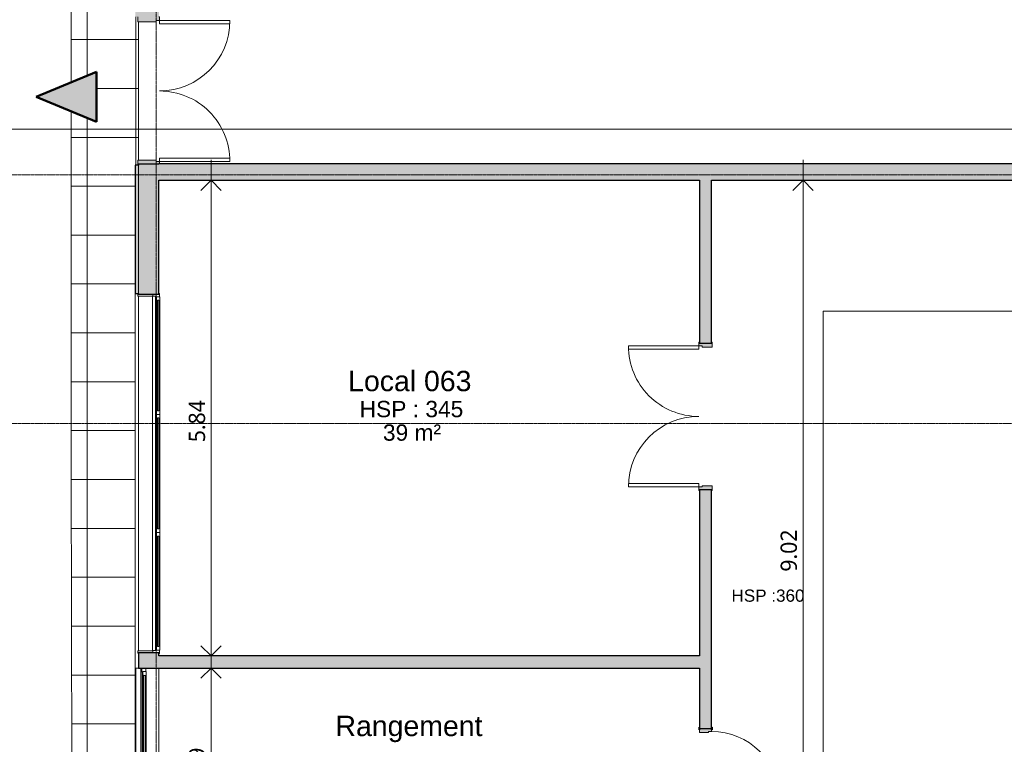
# Model space of a CAD drawing. Header units: millimetres. Extents: x -64334 to 32356, y -11421 to 53741.
# Tile 5 of 71: x -35969 to -23874, y 8873 to 17768. Entities that reach past the tile are written whole.
import ezdxf

# ---------------------------------------------------------------- set-up
doc = ezdxf.new("R2010")
doc.units = ezdxf.units.MM
doc.linetypes.add('Caché', pattern=[7.14375, 4.7625, -2.38125])
doc.linetypes.add('Ligne de quadrillage', pattern=[22.225, 12.7, -3.175, 3.175, -3.175])
for name, color, linetype, lineweight in [('A-ANNO-DIMS', 211, 'Continuous', 9), ('A-ANNO-DIMS-100', 211, 'Continuous', 9), ('A-AREA-IDEN', 2, 'Continuous', 9), ('A-DETL-GENF', 92, 'Continuous', 9), ('A-DETL-HDLN', 90, 'Caché', 9), ('A-DETL-WIDE', 214, 'Continuous', 50), ('A-DOOR', 31, 'Continuous', 9), ('A-DOOR-FRAM', 31, 'Continuous', 9), ('A-FLOR', 192, 'Continuous', 9), ('A-FLOR-PATT', 8, 'Continuous', 9), ('A-GLAZ', 151, 'Continuous', 9), ('A-GLAZ-SILL', 1, 'Continuous', 9), ('A-WALL', 113, 'Continuous', 9), ('G-ANNO-SYMB', 111, 'Continuous', 9), ('G-ANNO-TEXT', 231, 'Continuous', 9), ('S-GRID', 1, 'Continuous', 9)]:
    doc.layers.add(name, color=color, linetype=linetype, lineweight=lineweight)
doc.styles.add('Arial_2', font='arial.ttf', dxfattribs={"height": 200})
doc.styles.add('Arial_4', font='arial.ttf', dxfattribs={"height": 150})
doc.styles.add('Arial_B', font='txt', dxfattribs={"height": 250})
doc.styles.add('Trebuchet MS_B', font='txt', dxfattribs={"height": 200})
doc.dimstyles.new('Cotes_linéaires_rouge_2mm', dxfattribs={"dimscale": 304.8, "dimtxt": 206.190181, "dimasz": 0.410105, "dimexe": 0.82021, "dimexo": 0.0625, "dimgap": 0.065617, "dimtad": 1, "dimlfac": 0.001, "dimrnd": 0.01, "dimzin": 0, "dimdsep": 46, "dimtxsty": 'Trebuchet MS_B', "dimblk1": 'OPEN30', "dimblk2": 'OPEN30', "dimsah": 1, "dimcen": 0.09, "dimdle": 0.82021, "dimazin": 0, "dimtfac": 1, "dimtdec": 4, "dimtix": 1, "dimtmove": 0, "dimatfit": 3, "dimfxl": 1.64042, "dimfxlon": 1, "dimtvp": 1, "dimtolj": 1, "dimtzin": 0, "dimarcsym": 2})

# ---------------------------------------------------------------- blocks, each defined once
blk = doc.blocks.new('3 Vantaux - 190x440-1522890-Niveau 00')
at = {"layer": 'A-GLAZ', "lineweight": 18}
for p, q in [((-2206, 133), (-2208, 131)), ((-2208, 131), (-2208, 125)), ((-2179, 133), (-2206, 133)), ((-2176, 130), (-2179, 133)), ((-2176, -50), (-2176, 130)), ((2179, 133), (2176, 130)), ((2176, 130), (2176, -50)), ((2206, 133), (2179, 133)), ((2208, 131), (2206, 133)), ((-2176, -50), (-2200, -50)), ((-2200, -50), (-2176, -50)), ((-2175, -51), (-2176, -50)), ((-2175, -85), (-2175, -51)), ((-2160, -85), (-2175, -85)), ((-2170, -133), (-2170, -95)), ((-2170, -95), (-2160, -95)), ((-2169, -95), (-2170, -97)), ((-2170, -97), (-2170, -137)), ((-2124, -95), (-2169, -95)), ((-2160, -95), (-2160, -85)), ((-769, -109), (-2126, -109)), ((-2126, -109), (-2126, -125)), ((-2126, -125), (-2126, -109)), ((-2126, -109), (-2120, -109)), ((-2120, -99), (-2124, -95)), ((-2120, -109), (-2120, -99)), ((-771, -95), (-775, -99)), ((-775, -99), (-775, -109)), ((-775, -109), (-769, -109)), ((-727, -95), (-771, -95)), ((-769, -125), (-769, -109)), ((-769, -109), (-769, -125)), ((-725, -97), (-727, -95)), ((-724, -95), (-725, -97)), ((-725, -97), (-725, -137)), ((-725, -137), (-725, -97)), ((-679, -95), (-724, -95)), ((681, -109), (-681, -109)), ((-681, -109), (-681, -125)), ((-681, -125), (-681, -109)), ((-681, -109), (-675, -109)), ((-675, -99), (-679, -95)), ((-675, -109), (-675, -99)), ((679, -95), (675, -99)), ((675, -99), (675, -109)), ((675, -109), (681, -109)), ((724, -95), (679, -95)), ((681, -109), (681, -125)), ((681, -125), (681, -109)), ((725, -97), (724, -95)), ((727, -95), (725, -97)), ((725, -137), (725, -97)), ((725, -97), (725, -137)), ((771, -95), (727, -95)), ((769, -125), (769, -109)), ((769, -109), (775, -109)), ((2126, -109), (769, -109)), ((769, -109), (769, -125)), ((775, -99), (771, -95)), ((775, -109), (775, -99)), ((2124, -95), (2120, -99)), ((2120, -99), (2120, -109)), ((2120, -109), (2126, -109)), ((2168, -95), (2124, -95)), ((2126, -109), (2126, -125)), ((2126, -125), (2126, -109)), ((2175, -85), (2160, -85)), ((2160, -85), (2160, -95)), ((2160, -95), (2170, -95)), ((2170, -97), (2168, -95)), ((2170, -95), (2170, -133)), ((2170, -137), (2170, -97)), ((2176, -50), (2175, -51)), ((2175, -51), (2175, -85)), ((2200, -50), (2176, -50)), ((2176, -50), (2200, -50)), ((-2210, -125), (-2210, -133)), ((-2210, -133), (-2170, -133)), ((-2170, -137), (-2169, -138)), ((-2169, -138), (-2124, -138)), ((-2126, -125), (-769, -125)), ((-2120, -125), (-2126, -125)), ((-2124, -138), (-2120, -134)), ((-2120, -134), (-2120, -125)), ((-769, -125), (-775, -125)), ((-775, -125), (-775, -134)), ((-775, -134), (-771, -138)), ((-771, -138), (-727, -138)), ((-727, -138), (-725, -137)), ((-725, -137), (-724, -138)), ((-724, -138), (-679, -138)), ((-681, -125), (681, -125)), ((-675, -125), (-681, -125)), ((-679, -138), (-675, -134)), ((-675, -134), (-675, -125)), ((681, -125), (675, -125)), ((675, -125), (675, -134)), ((675, -134), (679, -138)), ((679, -138), (724, -138)), ((724, -138), (725, -137)), ((725, -137), (727, -138)), ((727, -138), (771, -138)), ((775, -125), (769, -125)), ((769, -125), (2126, -125)), ((771, -138), (775, -134)), ((775, -134), (775, -125)), ((2126, -125), (2120, -125)), ((2120, -125), (2120, -134)), ((2120, -134), (2124, -138)), ((2124, -138), (2168, -138)), ((2168, -138), (2170, -137)), ((2170, -133), (2210, -133)), ((2210, -133), (2210, -125))]:
    blk.add_line(p, q, dxfattribs=at)
at = {"layer": 'A-GLAZ'}
for p, q in [((2176, -45), (-2176, -45)), ((2160, -85), (-2160, -85)), ((-771, -95), (-2124, -95)), ((-775, -99), (-2120, -99)), ((-724, -95), (-727, -95)), ((679, -95), (-679, -95)), ((-675, -99), (675, -99)), ((727, -95), (724, -95)), ((2124, -95), (771, -95)), ((775, -99), (2120, -99)), ((-2124, -138), (-771, -138)), ((-775, -134), (-2120, -134)), ((-679, -138), (679, -138)), ((-675, -134), (675, -134)), ((771, -138), (2124, -138)), ((775, -134), (2120, -134))]:
    blk.add_line(p, q, dxfattribs=at)
blk = doc.blocks.new('Fenêtre type 1 - 1_9000 x 145cm-1522804-Niveau 00')
at = {"layer": 'A-GLAZ', "lineweight": 18}
for p, q in [((-725, -35), (-685, -35)), ((-680, -85), (-725, -85)), ((-685, -30), (-642, -30)), ((-685, -70), (-685, -30)), ((-685, -35), (-685, -70)), ((-642, -70), (-685, -70)), ((-685, -70), (-675, -70)), ((-675, -80), (-680, -85)), ((-675, -70), (-675, -80)), ((-642, -30), (-635, -37)), ((-635, -63), (-642, -70)), ((-635, -37), (-635, -63)), ((-635, -40), (635, -40)), ((-635, -60), (-635, -40)), ((635, -60), (-635, -60)), ((635, -37), (642, -30)), ((635, -63), (635, -37)), ((635, -40), (635, -60)), ((642, -70), (635, -63)), ((642, -30), (685, -30)), ((685, -70), (642, -70)), ((675, -70), (685, -70)), ((675, -80), (675, -70)), ((680, -85), (675, -80)), ((725, -85), (680, -85)), ((685, -30), (685, -70)), ((685, -35), (725, -35)), ((685, -70), (685, -35))]:
    blk.add_line(p, q, dxfattribs=at)
at = {"layer": 'A-GLAZ'}
for p, q in [((725, -95), (-725, -95)), ((675, -80), (-675, -80)), ((642, -30), (-642, -30)), ((-642, -70), (642, -70)), ((635, -37), (-635, -37)), ((-635, -63), (635, -63))]:
    blk.add_line(p, q, dxfattribs=at)
at = {"layer": 'A-GLAZ-SILL'}
for p, q in [((-723, -95), (-723, -152)), ((723, -152), (723, -95)), ((-725, -167), (-725, -166)), ((-725, -167), (-723, -167)), ((-723, -167), (-725, -167)), ((-723, -152), (-723, -166)), ((-723, -157), (723, -157)), ((-723, -166), (-723, -167)), ((723, -166), (723, -152)), ((723, -167), (723, -166)), ((723, -167), (725, -167)), ((725, -167), (723, -167)), ((725, -166), (725, -167))]:
    blk.add_line(p, q, dxfattribs=at)
blk = doc.blocks.new('Double _R_ - 1_73m x 2_9m-1522803-Niveau 00')
at = {"layer": 'A-DOOR-FRAM'}
h = blk.add_hatch(color=254, dxfattribs=at)
h.paths.add_polyline_path([(-910, 125), (-900, 125), (-900, -125), (-895, -126), (-895, -133), (-865, -133), (-865, -93), (-850, -93), (-850, 133), (-910, 133)])
h.paths.add_polyline_path([(850, 133), (850, -93), (865, -93), (865, -133), (910, -133), (910, -125), (900, -125), (900, 125), (910, 125), (910, 133), (900, 133)])
at = {"layer": 'A-DOOR'}
for p, q in [((-865, -133), (-825, -133)), ((-865, -998), (-865, -133)), ((-825, -133), (-825, -998)), ((865, -133), (825, -133)), ((825, -133), (825, -998)), ((865, -998), (865, -133)), ((-825, -998), (-865, -998)), ((825, -998), (865, -998))]:
    blk.add_line(p, q, dxfattribs=at)
for centre, start, end in [((-865, -133), 270, 360), ((865, -133), 180, 270)]:
    blk.add_arc(centre, 865, start, end, dxfattribs=at)
at = {"layer": 'A-DOOR-FRAM', "lineweight": 18}
for p, q in [((-850, 133), (-910, 133)), ((-850, -93), (-850, 133)), ((910, 133), (850, 133)), ((850, 133), (850, -93)), ((-865, -133), (-865, -93)), ((-865, -93), (-850, -93)), ((850, -93), (865, -93)), ((865, -93), (865, -133)), ((-895, -133), (-865, -133)), ((865, -133), (910, -133)), ((910, -133), (910, -125))]:
    blk.add_line(p, q, dxfattribs=at)
blk = doc.blocks.new('Double _R_ - 1_73m x 2_9m-1414550-Niveau 00')
at = {"layer": 'A-DOOR-FRAM'}
h = blk.add_hatch(color=254, dxfattribs=at)
h.paths.add_polyline_path([(910, 83), (850, 83), (850, -43), (865, -43), (865, -83), (910, -83), (910, -75), (900, -75), (900, 75), (910, 75)])
h.paths.add_polyline_path([(-850, -43), (-850, 83), (-910, 83), (-910, 75), (-900, 75), (-900, -75), (-910, -75), (-910, -83), (-865, -83), (-865, -43)])
at = {"layer": 'A-DOOR'}
for p, q in [((-865, -83), (-825, -83)), ((-865, -948), (-865, -83)), ((-825, -83), (-825, -948)), ((865, -83), (825, -83)), ((825, -83), (825, -948)), ((865, -948), (865, -83)), ((-825, -948), (-865, -948)), ((825, -948), (865, -948))]:
    blk.add_line(p, q, dxfattribs=at)
for centre, start, end in [((-865, -83), 270, 360), ((865, -83), 180, 270)]:
    blk.add_arc(centre, 865, start, end, dxfattribs=at)
at = {"layer": 'A-DOOR-FRAM', "lineweight": 18}
for p, q in [((-850, 83), (-910, 83)), ((-910, 83), (-910, 75)), ((-850, -43), (-850, 83)), ((910, 83), (850, 83)), ((850, 83), (850, -43)), ((910, 75), (910, 83)), ((-910, -75), (-910, -83)), ((-910, -83), (-865, -83)), ((-865, -83), (-865, -43)), ((-865, -43), (-850, -43)), ((850, -43), (865, -43)), ((865, -43), (865, -83)), ((865, -83), (910, -83)), ((910, -83), (910, -75))]:
    blk.add_line(p, q, dxfattribs=at)
blk = doc.blocks.new('__Int_ Simple - __PP _0_83m x 2_04m_-1519621-Niveau 00')
at = {"layer": 'A-DOOR'}
h = blk.add_hatch(color=254, dxfattribs=at)
h.paths.add_polyline_path([(430, -75), (400, -75), (400, -80), (430, -80)])
h.paths.add_polyline_path([(430, 75), (430, 80), (400, 80), (400, 75), (415, 75)])
h.paths.add_polyline_path([(-470, 75), (-470, 80), (-500, 80), (-500, 75), (-485, 75)])
h.paths.add_polyline_path([(-470, -75), (-500, -75), (-500, -80), (-470, -80)])
at = {"layer": 'A-DOOR-FRAM'}
h = blk.add_hatch(color=254, dxfattribs=at)
h.paths.add_polyline_path([(415, 0), (415, 75), (380, 75), (380, 35), (365, 35), (365, -75), (415, -75)])
h.paths.add_polyline_path([(-435, 35), (-450, 35), (-450, 75), (-485, 75), (-485, -75), (-435, -75)])
at = {"layer": 'A-DOOR'}
for p, q in [((380, 905), (340, 905)), ((340, 905), (340, 75)), ((380, 75), (380, 905)), ((380, 75), (340, 75))]:
    blk.add_line(p, q, dxfattribs=at)
at = {"layer": 'A-DOOR', "lineweight": 25}
for p, q in [((-500, 75), (-500, 80)), ((-500, 80), (-470, 80)), ((-470, 75), (-485, 75)), ((-470, 80), (-470, 75)), ((400, 75), (400, 80)), ((400, 80), (430, 80)), ((415, 75), (400, 75)), ((430, 80), (430, 75)), ((-500, -80), (-500, -75)), ((-470, -80), (-500, -80)), ((-485, -75), (-470, -75)), ((-470, -75), (-470, -80)), ((400, -80), (400, -75)), ((400, -75), (415, -75)), ((430, -80), (400, -80)), ((430, -75), (430, -80))]:
    blk.add_line(p, q, dxfattribs=at)
at = {"layer": 'A-DOOR'}
blk.add_arc((380, 75), 830, 90, 180, dxfattribs=at)
at = {"layer": 'A-DOOR-FRAM', "lineweight": 18}
for p, q in [((-485, 75), (-450, 75)), ((-450, 75), (-450, 35)), ((-450, 35), (-435, 35)), ((-435, 35), (-435, -75)), ((365, 35), (380, 35)), ((365, -75), (365, 35)), ((380, 75), (415, 75)), ((380, 35), (380, 75)), ((-435, -75), (-485, -75)), ((415, -75), (365, -75))]:
    blk.add_line(p, q, dxfattribs=at)
blk = doc.blocks.new('DIMBLOCK169-Niveau 00')
at = {"layer": 'A-ANNO-DIMS-100'}
for p, q in [((-33617, 16048), (-33617, 9708)), ((-33117, 15798), (-33867, 15798)), ((-33617, 15798), (-33117, 15798)), ((-33117, 9958), (-33867, 9958)), ((-33617, 9958), (-33117, 9958))]:
    blk.add_line(p, q, dxfattribs=at)
at = {"layer": 'A-ANNO-DIMS-100', "lineweight": 25}
for p, q in [((-33617, 15798), (-33742, 15673)), ((-33617, 15798), (-33492, 15673)), ((-33617, 9958), (-33742, 10083)), ((-33617, 9958), (-33492, 10083))]:
    blk.add_line(p, q, dxfattribs=at)
at = {"layer": 'A-ANNO-DIMS-100', "color": 0, "insert": (-33892, 12581), "char_height": 200, "width": 712.93, "attachment_point": 1, "rotation": 90, "line_spacing_factor": 1.048425, "style": 'Trebuchet MS_B'}
blk.add_mtext('5.84', dxfattribs=at)
blk = doc.blocks.new('_Open30')
at = {"color": 0, "linetype": 'ByBlock', "lineweight": -2}
for p, q in [((-1, 0.268), (0, 0)), ((0, 0), (-1, -0.268)), ((0, 0), (-1, 0))]:
    blk.add_line(p, q, dxfattribs=at)
blk = doc.blocks.new('DIMBLOCK170-Niveau 00')
at = {"layer": 'A-ANNO-DIMS-100'}
for p, q in [((-33617, 10058), (-33617, 7166)), ((-33117, 9808), (-33867, 9808)), ((-33617, 9808), (-33117, 9808)), ((-33117, 7416), (-33867, 7416)), ((-33617, 7416), (-33117, 7416))]:
    blk.add_line(p, q, dxfattribs=at)
at = {"layer": 'A-ANNO-DIMS-100', "lineweight": 25}
for p, q in [((-33617, 9808), (-33742, 9683)), ((-33617, 9808), (-33492, 9683)), ((-33617, 7416), (-33742, 7541)), ((-33617, 7416), (-33492, 7541))]:
    blk.add_line(p, q, dxfattribs=at)
at = {"layer": 'A-ANNO-DIMS-100', "color": 0, "insert": (-33892, 8315), "char_height": 200, "width": 712.93, "attachment_point": 1, "rotation": 90, "line_spacing_factor": 1.048425, "style": 'Trebuchet MS_B'}
blk.add_mtext('2.39', dxfattribs=at)
blk = doc.blocks.new('DIMBLOCK183-Niveau 00')
at = {"layer": 'A-ANNO-DIMS-100'}
for p, q in [((-26346, 16048), (-26346, 6531)), ((-25846, 15798), (-26596, 15798)), ((-26346, 15798), (-25846, 15798)), ((-25846, 6781), (-26596, 6781)), ((-26346, 6781), (-25846, 6781))]:
    blk.add_line(p, q, dxfattribs=at)
at = {"layer": 'A-ANNO-DIMS-100', "lineweight": 25}
for p, q in [((-26346, 15798), (-26471, 15673)), ((-26346, 15798), (-26221, 15673)), ((-26346, 6781), (-26471, 6906)), ((-26346, 6781), (-26221, 6906))]:
    blk.add_line(p, q, dxfattribs=at)
at = {"layer": 'A-ANNO-DIMS-100', "color": 0, "insert": (-26622, 10992), "char_height": 200, "width": 712.93, "attachment_point": 1, "rotation": 90, "line_spacing_factor": 1.048425, "style": 'Trebuchet MS_B'}
blk.add_mtext('9.02', dxfattribs=at)

msp = doc.modelspace()

# ---------------------------------------------------------------- hatches: boundary and pattern name
at = {"layer": 'A-DETL-GENF'}
msp.add_hatch(color=1, dxfattribs=at).paths.add_polyline_path([(-35025.032, 16512.57), (-35025.032, 17128.998), (-35764.746, 16820.784), (-35208.005, 16588.809)])
at = {"layer": 'A-FLOR-PATT'}
h = msp.add_hatch(dxfattribs=at)
h.set_pattern_fill('FP_4', color=256, style=0, pattern_type=2)
h.set_pattern_definition([(270, (-38141.15, 15723.1), (600, 4e-14), []), (0, (-38141.15, 15723.1), (0, 600), [])])
h.paths.add_polyline_path([(-34591.818, 2935.229), (-34509.054, 2940.527), (-25083.577, 2940.527), (-24933.577, 3300.527), (-24783.577, 2940.527), (-22732.874, 2940.527), (-22732.874, 3333.419), (-22713.431, 3421.196), (-22681.78, 3509.46), (-22643.549, 3586.512), (-22594.136, 3661.621), (-22535.999, 3730.198), (-22518.966, 3745.948), (-27561.928, 3745.948), (-27561.928, 3705.948), (-33029.584, 3704.849), (-33033.485, 3700.948), (-33784.054, 3700.948), (-33789.054, 3705.948), (-34549.054, 3706.094), (-34549.054, 4581.086), (-34554.054, 4581.086), (-34554.054, 4611.086), (-34549.054, 4611.086), (-34549.054, 4596.086), (-34509.054, 4596.086), (-34509.054, 5696.086), (-34549.054, 5696.086), (-34549.054, 5681.086), (-34554.054, 5681.086), (-34554.054, 5711.086), (-34549.054, 5711.086), (-34549.054, 15982.67), (-34517.054, 15982.67), (-34517.054, 16042.67), (-34509.054, 16042.67), (-34509.054, 17742.67), (-34517.054, 17742.67), (-34517.054, 17802.67), (-34549.054, 17802.67), (-34549.054, 27858.097), (-34514.054, 27858.097), (-34514.054, 27888.097), (-34509.054, 27888.097), (-34509.054, 28823.097), (-38559.054, 28823.097), (-38559.054, 28783.097), (-39252.912, 28783.097), (-39252.912, 28808.097), (-39267.912, 28808.097), (-39267.912, 28783.097), (-41252.054, 28783.097), (-41252.054, 28808.097), (-41267.054, 28808.097), (-41267.054, 28783.097), (-43152.912, 28783.097), (-43152.912, 28808.097), (-43167.912, 28808.097), (-43167.912, 28783.097), (-45152.054, 28783.097), (-45152.054, 28808.097), (-45167.054, 28808.097), (-45167.054, 28783.097), (-47110.412, 28783.097), (-47110.412, 28808.097), (-47125.412, 28808.097), (-47125.412, 28783.097), (-49109.554, 28783.097), (-49110.31, 28808.097), (-49124.554, 28808.097), (-49124.554, 28783.097), (-53741.152, 28783.097), (-53741.152, 27723.097), (-36702.011, 27723.097), (-36888.932, 28171.709), (-36272.505, 28171.709), (-36459.426, 27723.097), (-35334.555, 27723.097), (-35334.523, 17000.044), (-35025.032, 17128.998), (-35025.032, 16512.57), (-35334.522, 16641.525), (-35334.509, 12237.292), (-35318.198, 3843.138), (-35311.524, 3705.948), (-35294.913, 3588.619), (-35264.565, 3464.323), (-35222.103, 3343.627), (-35193.39, 3273.71), (-35154.781, 3208.731), (-35107.104, 3150.082), (-35051.379, 3099.018), (-34984.493, 3049.986), (-34912.378, 3009.031), (-34836.004, 2976.704), (-34756.401, 2953.44), (-34674.639, 2939.553)])
at = {"layer": 'A-WALL'}
h = msp.add_hatch(color=8, dxfattribs=at)
h.paths.add_polyline_path([(-34509.054, 3745.948), (-34259.054, 3745.948), (-34259.054, 4596.086), (-34509.054, 4596.086)])
h.paths.add_polyline_path([(-34509.054, 5696.086), (-34259.054, 5696.086), (-34259.054, 8357.67), (-34509.054, 8357.67), (-34509.054, 6000.886)])
h.paths.add_polyline_path([(-34259.054, 9807.67), (-34259.054, 9997.58), (-34509.054, 9997.58), (-34509.054, 9807.67), (-34419.054, 9807.67)])
h.paths.add_polyline_path([(-34509.054, 14397.58), (-34259.054, 14397.58), (-34259.054, 15992.67), (-34509.054, 15992.67), (-34509.054, 14405.58)])
h.paths.add_polyline_path([(-34509.054, 17792.67), (-34259.054, 17792.67), (-34259.054, 19483.989), (-34509.054, 19483.989), (-34509.054, 17802.67)])
h.paths.add_polyline_path([(-34509.054, 23883.989), (-34259.054, 23883.989), (-34259.054, 27873.097), (-34509.054, 27873.097), (-34509.054, 23892.938)])
h.paths.add_polyline_path([(-34259.054, 28873.097), (-34259.054, 28948.097), (-34509.054, 28948.097), (-34509.054, 28873.097), (-34384.054, 28873.097)])
h = msp.add_hatch(color=8, dxfattribs=at)
h.paths.add_polyline_path([(-34549.054, 3745.948), (-34509.054, 3745.948), (-34509.054, 4596.086), (-34549.054, 4596.086)])
h.paths.add_polyline_path([(-34509.054, 5696.086), (-34509.054, 8357.67), (-34549.054, 8357.67), (-34549.054, 5696.086), (-34529.054, 5696.086)])
h.paths.add_polyline_path([(-34509.054, 14405.58), (-34509.054, 15982.67), (-34549.054, 15982.67), (-34549.054, 14405.58)])
h.paths.add_polyline_path([(-34509.054, 17802.67), (-34509.054, 19481.899), (-34549.054, 19481.899), (-34549.054, 17802.67)])
h.paths.add_polyline_path([(-34549.054, 23892.938), (-34509.054, 23892.938), (-34509.054, 27858.097), (-34549.054, 27858.097), (-34549.054, 24214.331)])
h = msp.add_hatch(color=8, dxfattribs=at)
h.paths.add_polyline_path([(-14879.115, 15797.67), (-14879.115, 15997.67), (-15569.089, 15997.67), (-15569.089, 15797.67), (-15555.905, 15797.67)])
h.paths.add_polyline_path([(-16959.626, 15797.67), (-16469.089, 15797.67), (-16469.089, 15997.67), (-18063.958, 15997.67), (-18063.958, 15797.67), (-17843.115, 15797.67)])
h.paths.add_polyline_path([(-18963.958, 15797.67), (-18963.958, 15997.67), (-34259.054, 15997.67), (-34259.054, 15797.67), (-21170.79, 15797.67)])
h = msp.add_hatch(color=8, dxfattribs=at)
h.paths.add_polyline_path([(-27619.054, 6781.086), (-27469.054, 6781.086), (-27469.054, 8166.191), (-27619.054, 8166.191), (-27619.054, 6905.563)])
h.paths.add_polyline_path([(-27544.054, 9066.191), (-27469.054, 9066.191), (-27469.054, 11997.625), (-27619.054, 11997.625), (-27619.054, 9066.191)])
h.paths.add_polyline_path([(-27619.054, 13797.625), (-27469.054, 13797.625), (-27469.054, 15797.67), (-27619.054, 15797.67)])
msp.add_hatch(color=8, dxfattribs=at).paths.add_polyline_path([(-34259.054, 9807.67), (-27619.054, 9807.67), (-27619.054, 9957.67), (-34259.054, 9957.67)])

# ---------------------------------------------------------------- linework, layer by layer
at = {"layer": 'A-DETL-HDLN'}
for p, q in [((-26098.571, 14191.58), (-19531.823, 14191.58)), ((-26098.571, 8114.411), (-26098.571, 14191.58))]:
    msp.add_line(p, q, dxfattribs=at)
at = {"layer": 'A-DETL-WIDE'}
for p, q in [((-35025.032, 17128.998), (-35764.746, 16820.784)), ((-35025.032, 16512.57), (-35025.032, 17128.998)), ((-35764.746, 16820.784), (-35025.032, 16512.57))]:
    msp.add_line(p, q, dxfattribs=at)
at = {"layer": 'A-FLOR'}
for p, q in [((-35334.555, 27723.097), (-35334.523, 17000.044)), ((-34509.054, 17742.67), (-34509.054, 16042.67)), ((-35334.522, 16641.525), (-35334.509, 12237.292)), ((-35334.509, 12237.292), (-35318.198, 3843.138))]:
    msp.add_line(p, q, dxfattribs=at)
at = {"layer": 'A-WALL', "lineweight": 25}
for p, q in [((-34509.054, 15982.67), (-34549.054, 15982.67)), ((-34549.054, 15982.67), (-34549.054, 14405.58)), ((-34509.054, 15992.67), (-34509.054, 15982.67)), ((-34259.054, 15992.67), (-34509.054, 15992.67)), ((-19309.054, 15997.67), (-34259.054, 15997.67)), ((-34259.054, 15997.67), (-34259.054, 15992.67)), ((-34259.054, 14397.58), (-34259.054, 15797.67)), ((-34259.054, 15797.67), (-27619.054, 15797.67)), ((-27619.054, 15797.67), (-27619.054, 13797.625)), ((-27469.054, 15797.67), (-18963.958, 15797.67)), ((-27469.054, 13797.625), (-27469.054, 15797.67)), ((-34549.054, 14405.58), (-34509.054, 14405.58)), ((-34509.054, 14405.58), (-34509.054, 14397.58)), ((-34509.054, 14397.58), (-34259.054, 14397.58)), ((-27619.054, 13797.625), (-27469.054, 13797.625)), ((-27469.054, 11997.625), (-27619.054, 11997.625)), ((-27619.054, 11997.625), (-27619.054, 9957.67)), ((-27469.054, 9066.191), (-27469.054, 11997.625)), ((-34509.054, 9997.58), (-34509.054, 9807.67)), ((-34259.054, 9997.58), (-34509.054, 9997.58)), ((-34259.054, 9957.67), (-34259.054, 9997.58)), ((-27619.054, 9957.67), (-34259.054, 9957.67)), ((-34509.054, 9807.67), (-27619.054, 9807.67)), ((-27619.054, 9807.67), (-27619.054, 9066.191)), ((-27619.054, 9066.191), (-27469.054, 9066.191))]:
    msp.add_line(p, q, dxfattribs=at)
at = {"layer": 'A-WALL'}
for p, q in [((-34509.054, 15982.67), (-34509.054, 14405.58)), ((-34549.054, 8357.67), (-34549.054, 14405.58)), ((-34509.054, 14373.255), (-34509.054, 10021.904)), ((-34549.054, 9807.67), (-34509.054, 9807.67)), ((-34259.054, 9807.67), (-34259.054, 8357.67))]:
    msp.add_line(p, q, dxfattribs=at)
at = {"layer": 'G-ANNO-SYMB'}
msp.add_line((-55030.462, 16424.597), (29585.342, 16424.597), dxfattribs=at)
at = {"layer": 'S-GRID', "linetype": 'Ligne de quadrillage', "lineweight": 18}
for p, q in [((-34290.491, -7247.936), (-34290.491, 51986.924)), ((-63034.151, 15865.239), (31922.827, 15865.239)), ((-63034.151, 12811.551), (31922.827, 12811.551))]:
    msp.add_line(p, q, dxfattribs=at)

# ---------------------------------------------------------------- block references
at = {"layer": 'A-DOOR'}
for name, p, rotation in [('Double _R_ - 1_73m x 2_9m-1522803-Niveau 00', (-34384.054, 16892.67), 89.99999999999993), ('Double _R_ - 1_73m x 2_9m-1414550-Niveau 00', (-27544.054, 12897.625), 269.9999999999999), ('__Int_ Simple - __PP _0_83m x 2_04m_-1519621-Niveau 00', (-27544.054, 8581.191), 269.9999999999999)]:
    msp.add_blockref(name, p, dxfattribs=dict(at, rotation=rotation))
at = {"layer": 'A-GLAZ'}
for name, p, rotation in [('3 Vantaux - 190x440-1522890-Niveau 00', (-34384.054, 12197.58), 89.99999999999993), ('Fenêtre type 1 - 1_9000 x 145cm-1522804-Niveau 00', (-34384.054, 9082.67), 269.9999999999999)]:
    msp.add_blockref(name, p, dxfattribs=dict(at, rotation=rotation))

# ---------------------------------------------------------------- texts
at = {"layer": 'A-AREA-IDEN', "attachment_point": 1}
for s, insert, char_height, width, style in [('Local 063', (-31933.967, 13457.486), 250, 1916.03312, 'Arial_B'), ('HSP : 345', (-31793.058, 13088.345), 200, 1579.32437, 'Arial_2'), ('39 m²', (-31506.967, 12799.572), 200, 881.85625, 'Arial_2'), ('Rangement', (-32089.467, 9223.406), 250, 2292.82625, 'Arial_B')]:
    msp.add_mtext(s, dxfattribs=dict(at, insert=insert, char_height=char_height, width=width, style=style))
at = {"layer": 'G-ANNO-TEXT', "color": 7, "insert": (-27225.24, 10773.036), "char_height": 150, "width": 1098.31188, "attachment_point": 1, "style": 'Arial_4'}
msp.add_mtext('HSP :360', dxfattribs=at)

# ---------------------------------------------------------------- dimensions: what is measured, and where the dimension line sits
at = {"layer": 'A-ANNO-DIMS'}
for base, p1, p2, override, picture, middle in [((-33616.561, 9957.67), (-33116.561, 15797.67), (-33116.561, 9957.67), {"dimpost": '<>', "dimfxl": 5840.000002}, 'DIMBLOCK169-Niveau 00', (-33740.332, 12877.67)), ((-26346.022, 6781.086), (-25846.022, 15797.67), (-25846.022, 6781.086), {"dimpost": '<>', "dimfxl": 9016.583368}, 'DIMBLOCK183-Niveau 00', (-26469.793, 11289.378)), ((-33616.561, 7415.948), (-33116.561, 9807.67), (-33116.561, 7415.948), {"dimpost": '<>', "dimfxl": 2391.721365}, 'DIMBLOCK170-Niveau 00', (-33740.332, 8611.809))]:
    dim = msp.add_linear_dim(base=base, p1=p1, p2=p2, angle=90, dimstyle='Cotes_linéaires_rouge_2mm', override=override, dxfattribs=at)
    dim.commit()
    dim.dimension.update_dxf_attribs({"geometry": picture, "text_midpoint": middle})

doc.saveas('drawing.dxf')
